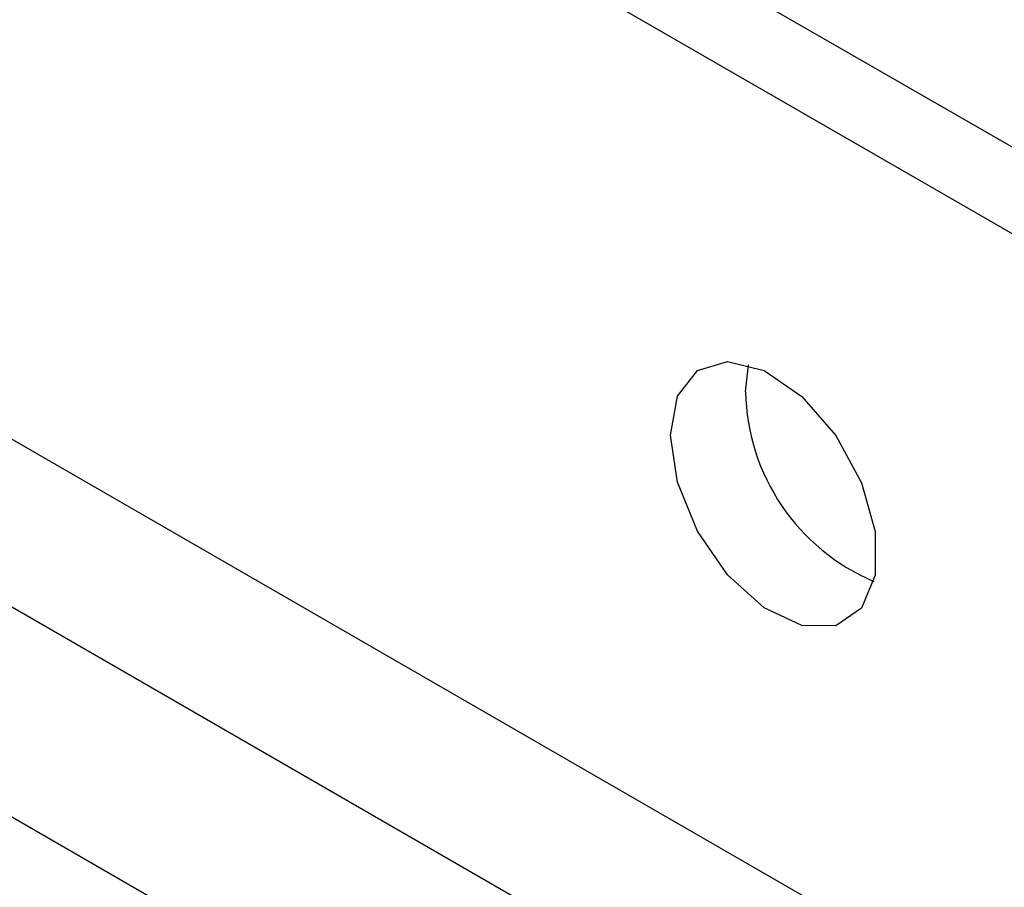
# Model space of a CAD drawing. Header units: millimetres. Extents: x 16386 to 23226, y -7201 to -2390.
# Tile 52 of 94: x 20833 to 20851, y -4565 to -4549. Entities that reach past the tile are written whole.
import ezdxf

# ---------------------------------------------------------------- set-up
doc = ezdxf.new("R2010")
doc.units = ezdxf.units.MM
doc.layers.get('0').update_dxf_attribs({"linetype": 'CONTINUOUS'})

msp = doc.modelspace()

# ---------------------------------------------------------------- linework, layer by layer
at = {"color": 7, "linetype": 'Continuous', "lineweight": 25}
for p, q in [((20867.6, -4560.609), (20829.417, -4538.566)), ((20866.186, -4561.426), (20828.003, -4539.383)), ((20806.509, -4541.723), (20887.68, -4588.582)), ((20886.894, -4591.294), (20805.723, -4544.436)), ((20885.912, -4594.685), (20804.741, -4547.826)), ((20846.564, -4555.977), (20846.622, -4555.466))]:
    msp.add_line(p, q, dxfattribs=at)
at = {"color": 7, "linetype": 'Continuous', "lineweight": 25, "flags": 128}
msp.add_lwpolyline([(20845.15, -4556.794), (20845.281, -4556.058), (20845.657, -4555.574), (20846.227, -4555.406), (20846.915, -4555.577), (20847.626, -4556.064), (20848.266, -4556.801), (20848.748, -4557.689), (20849.006, -4558.607), (20849.006, -4559.432), (20848.748, -4560.053), (20848.266, -4560.385), (20847.626, -4560.383), (20846.915, -4560.049), (20846.227, -4559.426), (20845.657, -4558.6), (20845.281, -4557.681), (20845.15, -4556.794)], dxfattribs=at)
at = {"color": 7, "linetype": 'Continuous', "lineweight": 25}
msp.add_arc((20850.534, -4555.896), 3.971, 181.1687, 246.9708, dxfattribs=at)

doc.saveas('drawing.dxf')
